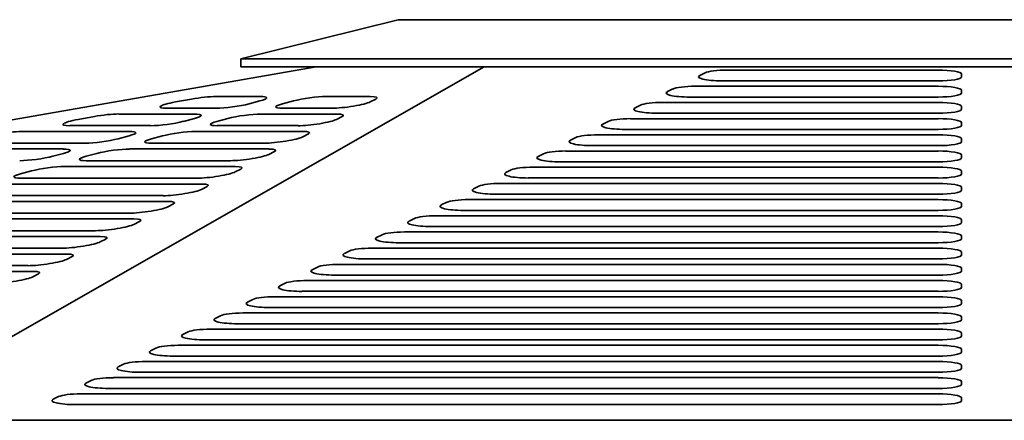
# Model space of a CAD drawing. Header units: millimetres. Extents: x 287 to 973, y 252 to 639.
# Tile 5 of 11: x 508 to 633, y 588 to 639. Entities that reach past the tile are written whole.
import ezdxf

# ---------------------------------------------------------------- set-up
doc = ezdxf.new("R2010")
doc.units = ezdxf.units.MM
doc.header["$LTSCALE"] = 3
doc.layers.add('Krawędzie widoczne(ISO)', color=7, linetype='Continuous', lineweight=35, true_color=0x262659)

msp = doc.modelspace()

# ---------------------------------------------------------------- linework, layer by layer
at = {"layer": 'Krawędzie widoczne(ISO)'}
for p, q in [((536, 634), (556, 639)), ((704, 639), (556, 639)), ((536, 634), (724, 634)), ((536, 633), (536, 634)), ((287.5, 588), (545.59, 633)), ((566.96, 633), (488.13, 588)), ((536, 633), (724, 633)), ((594.43, 631.9), (595.12, 632.24)), ((597.95, 632.59), (624.79, 632.59)), ((624.79, 631.21), (597.27, 631.21)), ((627.79, 632.07), (627.79, 631.73)), ((590.32, 629.84), (591, 630.18)), ((593.84, 630.53), (624.79, 630.53)), ((627.79, 630.01), (627.79, 629.67)), ((527.64, 628.53), (529.71, 628.9)), ((532.81, 629.22), (538.39, 629.22)), ((538.42, 628.66), (537.03, 628.29)), ((541.28, 628.29), (542.67, 628.66)), ((546.87, 629.22), (552.45, 629.22)), ((553.18, 628.9), (552.46, 628.53)), ((589.72, 628.47), (624.79, 628.47)), ((624.79, 629.15), (593.15, 629.15)), ((532.83, 627.73), (526.58, 627.73)), ((547.56, 627.73), (541.31, 627.73)), ((586.2, 627.77), (586.89, 628.12)), ((627.79, 627.95), (627.79, 627.61)), ((515.26, 626.3), (517.33, 626.67)), ((520.43, 626.99), (530.05, 626.99)), ((530.08, 626.43), (528.69, 626.06)), ((532.94, 626.06), (534.33, 626.43)), ((538.53, 626.99), (548.15, 626.99)), ((548.88, 626.67), (548.16, 626.3)), ((582.09, 625.71), (582.77, 626.06)), ((585.61, 626.4), (624.79, 626.4)), ((624.79, 627.09), (589.04, 627.09)), ((627.79, 625.89), (627.79, 625.55)), ((508.05, 624.76), (521.71, 624.76)), ((524.49, 625.51), (514.2, 625.51)), ((530.19, 624.76), (543.85, 624.76)), ((543.27, 625.51), (532.97, 625.51)), ((624.79, 625.03), (584.92, 625.03)), ((521.75, 624.21), (520.36, 623.84)), ((524.6, 623.84), (525.99, 624.21)), ((544.58, 624.45), (543.86, 624.07)), ((577.97, 623.65), (578.66, 624)), ((581.49, 624.34), (624.79, 624.34)), ((627.79, 623.83), (627.79, 623.48)), ((495.67, 622.54), (513.37, 622.54)), ((516.15, 623.28), (501.82, 623.28)), ((521.85, 622.54), (539.55, 622.54)), ((538.97, 623.28), (524.63, 623.28)), ((540.28, 622.22), (539.56, 621.85)), ((577.38, 622.28), (624.79, 622.28)), ((624.79, 622.97), (580.81, 622.97)), ((513.41, 621.98), (512.02, 621.61)), ((516.26, 621.61), (517.65, 621.98)), ((534.67, 621.05), (516.29, 621.05)), ((573.86, 621.59), (574.54, 621.93)), ((624.79, 620.91), (576.69, 620.91)), ((627.79, 621.77), (627.79, 621.42)), ((507.92, 619.38), (509.31, 619.75)), ((513.51, 620.31), (535.26, 620.31)), ((535.98, 619.99), (535.27, 619.62)), ((569.74, 619.53), (570.43, 619.87)), ((573.26, 620.22), (624.79, 620.22)), ((627.79, 619.71), (627.79, 619.36)), ((530.37, 618.82), (507.96, 618.82)), ((624.79, 618.85), (572.58, 618.85)), ((505.18, 618.08), (530.96, 618.08)), ((531.68, 617.76), (530.97, 617.39)), ((565.63, 617.47), (566.31, 617.81)), ((569.15, 618.16), (624.79, 618.16)), ((627.79, 617.64), (627.79, 617.3)), ((496.84, 615.85), (526.66, 615.85)), ((526.07, 616.6), (499.62, 616.6)), ((565.03, 616.1), (624.79, 616.1)), ((624.79, 616.79), (568.46, 616.79)), ((527.39, 615.54), (526.67, 615.16)), ((561.51, 615.41), (562.2, 615.75)), ((624.79, 614.72), (564.35, 614.72)), ((627.79, 615.58), (627.79, 615.24)), ((488.5, 613.63), (522.36, 613.63)), ((521.77, 614.37), (491.28, 614.37)), ((523.09, 613.31), (522.37, 612.94)), ((557.4, 613.35), (558.08, 613.69)), ((560.92, 614.04), (624.79, 614.04)), ((627.79, 613.52), (627.79, 613.18)), ((517.48, 612.14), (482.94, 612.14)), ((624.79, 612.66), (560.23, 612.66)), ((480.16, 611.4), (518.06, 611.4)), ((518.79, 611.08), (518.07, 610.71)), ((553.28, 611.28), (553.97, 611.63)), ((556.81, 611.98), (624.79, 611.98)), ((627.79, 611.46), (627.79, 611.12)), ((513.18, 609.91), (474.6, 609.92)), ((549.17, 609.22), (549.85, 609.57)), ((552.69, 609.92), (624.79, 609.92)), ((624.79, 610.6), (556.12, 610.6)), ((471.82, 609.17), (513.76, 609.17)), ((514.49, 608.85), (513.77, 608.48)), ((624.79, 608.54), (552, 608.54)), ((627.79, 609.4), (627.79, 609.06)), ((508.88, 607.69), (466.26, 607.69)), ((545.05, 607.16), (545.74, 607.51)), ((548.58, 607.85), (624.79, 607.85)), ((627.79, 607.34), (627.79, 607)), ((463.48, 606.95), (509.47, 606.94)), ((510.19, 606.63), (509.48, 606.26)), ((544.46, 605.79), (624.79, 605.79)), ((624.79, 606.48), (547.89, 606.48)), ((540.94, 605.1), (541.62, 605.44)), ((627.79, 605.28), (627.79, 604.93)), ((536.82, 603.04), (537.51, 603.38)), ((540.35, 603.73), (624.79, 603.73)), ((624.79, 604.42), (543.77, 604.42)), ((624.79, 602.36), (539.66, 602.36)), ((627.79, 603.22), (627.79, 602.87)), ((532.71, 600.98), (533.39, 601.32)), ((536.23, 601.67), (624.79, 601.67)), ((627.79, 601.15), (627.79, 600.81)), ((532.12, 599.61), (624.79, 599.61)), ((624.79, 600.3), (535.55, 600.3)), ((528.59, 598.92), (529.28, 599.26)), ((627.79, 599.09), (627.79, 598.75)), ((524.48, 596.86), (525.16, 597.2)), ((528, 597.55), (624.79, 597.55)), ((624.79, 598.23), (531.43, 598.23)), ((627.79, 597.03), (627.79, 596.69)), ((624.79, 596.17), (527.32, 596.17)), ((520.36, 594.79), (521.05, 595.14)), ((523.89, 595.49), (624.79, 595.49)), ((627.79, 594.97), (627.79, 594.63)), ((519.77, 593.43), (624.79, 593.43)), ((624.79, 594.11), (523.2, 594.11)), ((516.25, 592.73), (516.93, 593.08)), ((624.79, 592.05), (519.09, 592.05)), ((627.79, 592.91), (627.79, 592.57)), ((512.09, 590.67), (512.77, 591.02)), ((515.61, 591.36), (624.79, 591.36)), ((627.79, 590.85), (627.79, 590.51)), ((624.79, 589.99), (514.92, 589.99)), ((771.87, 588), (488.13, 588))]:
    msp.add_line(p, q, dxfattribs=at)
for centre, major_axis, ratio, start_param, end_param in [((597.95, 632.07), (-3, 0), 0.171768, 4.712389, 5.952847), ((624.79, 632.07), (3, 0), 0.171768, 6.283185, 7.853981), ((597.27, 631.73), (-3, 0), 0.171768, 5.952847, 7.853981), ((624.79, 631.73), (3, 0), 0.171768, 4.712389, 6.283185), ((593.15, 629.67), (-3, 0), 0.171768, 5.952847, 7.853981), ((593.84, 630.01), (-3, 0), 0.171768, 4.712389, 5.952847), ((624.79, 630.01), (3, 0), 0.171768, 6.283185, 7.853981), ((624.79, 629.67), (3, 0), 0.171768, 4.712389, 6.283185), ((528.66, 628.29), (-2.97, -0.4), 0.131244, 5.044383, 7.059671), ((530.72, 628.66), (2.97, 0.4), 0.131244, 0.776486, 1.902791), ((536.3, 628.66), (2.97, 0.4), 0.131244, 5.488875, 7.059671), ((544.79, 628.66), (2.97, 0.4), 0.131244, 0.776486, 2.347282), ((549.65, 628.29), (2.97, 0.4), 0.131244, 3.918078, 5.933366), ((550.36, 628.66), (2.97, 0.4), 0.131244, 5.933366, 7.059671), ((589.72, 627.95), (-3, 0), 0.171768, 4.712389, 5.952847), ((624.79, 627.95), (3, 0), 0.171768, 6.283185, 7.853981), ((534.91, 628.29), (-2.97, -0.4), 0.131244, 0.776486, 2.347282), ((543.4, 628.29), (-2.97, -0.4), 0.131244, 5.488875, 7.059671), ((589.04, 627.61), (-3, 0), 0.171768, 5.952847, 7.853981), ((624.79, 627.61), (3, 0), 0.171768, 4.712389, 6.283185), ((516.28, 626.06), (-2.97, -0.4), 0.131244, 5.044383, 7.059671), ((518.34, 626.44), (2.97, 0.4), 0.131244, 0.776486, 1.902791), ((526.57, 626.06), (-2.97, -0.4), 0.131244, 0.776486, 2.347282), ((527.96, 626.43), (2.97, 0.4), 0.131244, 5.488875, 7.059671), ((535.06, 626.06), (-2.97, -0.4), 0.131244, 5.488875, 7.059671), ((536.45, 626.43), (2.97, 0.4), 0.131244, 0.776486, 2.347282), ((545.35, 626.06), (2.97, 0.4), 0.131244, 3.918078, 5.933366), ((546.07, 626.43), (2.97, 0.4), 0.131244, 5.933366, 7.059671), ((585.61, 625.89), (-3, 0), 0.171768, 4.712389, 5.952847), ((624.79, 625.89), (3, 0), 0.171768, 6.283185, 7.853981), ((505.96, 624.21), (2.97, 0.4), 0.131244, 0.776486, 1.902791), ((519.62, 624.21), (2.97, 0.4), 0.131244, 5.488875, 7.059671), ((528.11, 624.21), (2.97, 0.4), 0.131244, 0.776486, 2.347282), ((541.77, 624.21), (2.97, 0.4), 0.131244, 5.933366, 7.059671), ((584.92, 625.55), (-3, 0), 0.171768, 5.952847, 7.853981), ((624.79, 625.55), (3, 0), 0.171768, 4.712389, 6.283185), ((518.23, 623.84), (-2.97, -0.4), 0.131244, 0.776486, 2.347282), ((526.72, 623.84), (-2.97, -0.4), 0.131244, 5.488875, 7.059671), ((541.05, 623.84), (2.97, 0.4), 0.131244, 3.918078, 5.933366), ((580.81, 623.48), (-3, 0), 0.171768, 5.952847, 7.853981), ((581.49, 623.83), (-3, 0), 0.171768, 4.712389, 5.952847), ((624.79, 623.83), (3, 0), 0.171768, 6.283185, 7.853981), ((624.79, 623.48), (3, 0), 0.171768, 4.712389, 6.283185), ((511.28, 621.98), (2.97, 0.4), 0.131244, 5.488875, 7.059671), ((519.77, 621.98), (2.97, 0.4), 0.131244, 0.776486, 2.347282), ((537.47, 621.98), (2.97, 0.4), 0.131244, 5.933366, 7.059671), ((577.38, 621.77), (-3, 0), 0.171768, 4.712389, 5.952847), ((624.79, 621.77), (3, 0), 0.171768, 6.283185, 7.853981), ((509.9, 621.61), (-2.97, -0.4), 0.131244, 0.776486, 2.347282), ((518.38, 621.61), (-2.97, -0.4), 0.131244, 5.488875, 7.059671), ((536.75, 621.61), (2.97, 0.4), 0.131244, 3.918078, 5.933366), ((576.69, 621.42), (-3, 0), 0.171768, 5.952847, 7.853981), ((624.79, 621.42), (3, 0), 0.171768, 4.712389, 6.283185), ((511.43, 619.75), (2.97, 0.4), 0.131244, 0.776486, 2.347282), ((532.46, 619.38), (2.97, 0.4), 0.131244, 3.918078, 5.933366), ((533.17, 619.75), (2.97, 0.4), 0.131244, 5.933366, 7.059671), ((573.26, 619.71), (-3, 0), 0.171768, 4.712389, 5.952847), ((624.79, 619.71), (3, 0), 0.171768, 6.283185, 7.853981), ((510.04, 619.38), (-2.97, -0.4), 0.131244, 5.488875, 7.059671), ((572.58, 619.36), (-3, 0), 0.171768, 5.952847, 7.853981), ((624.79, 619.36), (3, 0), 0.171768, 4.712389, 6.283185), ((528.16, 617.15), (2.97, 0.4), 0.131244, 3.918078, 5.933366), ((528.87, 617.52), (2.97, 0.4), 0.131244, 5.933366, 7.059671), ((568.46, 617.3), (-3, 0), 0.171768, 5.952847, 7.853981), ((569.15, 617.64), (-3, 0), 0.171768, 4.712389, 5.952847), ((624.79, 617.64), (3, 0), 0.171768, 6.283185, 7.853981), ((624.79, 617.3), (3, 0), 0.171768, 4.712389, 6.283185), ((524.57, 615.3), (2.97, 0.4), 0.131244, 5.933366, 7.059671), ((565.03, 615.58), (-3, 0), 0.171768, 4.712389, 5.952847), ((624.79, 615.58), (3, 0), 0.171768, 6.283185, 7.853981), ((523.86, 614.93), (2.97, 0.4), 0.131244, 3.918078, 5.933366), ((564.35, 615.24), (-3, 0), 0.171768, 5.952847, 7.853981), ((624.79, 615.24), (3, 0), 0.171768, 4.712389, 6.283185), ((520.28, 613.07), (2.97, 0.4), 0.131244, 5.933366, 7.059671), ((560.23, 613.18), (-3, 0), 0.171768, 5.952847, 7.853981), ((560.92, 613.52), (-3, 0), 0.171768, 4.712389, 5.952847), ((624.79, 613.52), (3, 0), 0.171768, 6.283185, 7.853981), ((519.56, 612.7), (2.97, 0.4), 0.131244, 3.918078, 5.933366), ((624.79, 613.18), (3, 0), 0.171768, 4.712389, 6.283185), ((515.98, 610.84), (2.97, 0.4), 0.131244, 5.933366, 7.059671), ((556.12, 611.12), (-3, 0), 0.171768, 5.952847, 7.853981), ((556.81, 611.46), (-3, 0), 0.171768, 4.712389, 5.952847), ((624.79, 611.46), (3, 0), 0.171768, 6.283185, 7.853981), ((624.79, 611.12), (3, 0), 0.171768, 4.712389, 6.283185), ((515.26, 610.47), (2.97, 0.4), 0.131244, 3.918078, 5.933366), ((552.69, 609.4), (-3, 0), 0.171768, 4.712389, 5.952847), ((624.79, 609.4), (3, 0), 0.171768, 6.283185, 7.853981), ((510.96, 608.24), (2.97, 0.4), 0.131244, 3.918078, 5.933366), ((511.68, 608.61), (2.97, 0.4), 0.131244, 5.933366, 7.059671), ((552, 609.06), (-3, 0), 0.171768, 5.952847, 7.853981), ((624.79, 609.06), (3, 0), 0.171768, 4.712389, 6.283185), ((547.89, 607), (-3, 0), 0.171768, 5.952847, 7.853981), ((548.58, 607.34), (-3, 0), 0.171768, 4.712389, 5.952847), ((624.79, 607.34), (3, 0), 0.171768, 6.283185, 7.853981), ((506.67, 606.02), (2.97, 0.4), 0.131244, 3.918078, 5.933366), ((507.38, 606.39), (2.97, 0.4), 0.131244, 5.933366, 7.059671), ((544.46, 605.28), (-3, 0), 0.171768, 4.712389, 5.952847), ((624.79, 607), (3, 0), 0.171768, 4.712389, 6.283185), ((624.79, 605.28), (3, 0), 0.171768, 6.283185, 7.853981), ((543.77, 604.93), (-3, 0), 0.171768, 5.952847, 7.853981), ((624.79, 604.93), (3, 0), 0.171768, 4.712389, 6.283185), ((540.35, 603.22), (-3, 0), 0.171768, 4.712389, 5.952847), ((624.79, 603.22), (3, 0), 0.171768, 6.283185, 7.853981), ((539.66, 602.87), (-3, 0), 0.171768, 5.952847, 7.853981), ((624.79, 602.87), (3, 0), 0.171768, 4.712389, 6.283185), ((535.55, 600.81), (-3, 0), 0.171768, 5.952847, 7.853981), ((536.23, 601.15), (-3, 0), 0.171768, 4.712389, 5.952847), ((624.79, 601.15), (3, 0), 0.171768, 6.283185, 7.853981), ((624.79, 600.81), (3, 0), 0.171768, 4.712389, 6.283185), ((532.12, 599.09), (-3, 0), 0.171768, 4.712389, 5.952847), ((624.79, 599.09), (3, 0), 0.171768, 6.283185, 7.853981), ((531.43, 598.75), (-3, 0), 0.171768, 5.952847, 7.853981), ((624.79, 598.75), (3, 0), 0.171768, 4.712389, 6.283185), ((528, 597.03), (-3, 0), 0.171768, 4.712389, 5.952847), ((624.79, 597.03), (3, 0), 0.171768, 6.283185, 7.853981), ((527.32, 596.69), (-3, 0), 0.171768, 5.952847, 7.853981), ((624.79, 596.69), (3, 0), 0.171768, 4.712389, 6.283185), ((523.2, 594.63), (-3, 0), 0.171768, 5.952847, 7.853981), ((523.89, 594.97), (-3, 0), 0.171768, 4.712389, 5.952847), ((624.79, 594.97), (3, 0), 0.171768, 6.283185, 7.853981), ((624.79, 594.63), (3, 0), 0.171768, 4.712389, 6.283185), ((519.77, 592.91), (-3, 0), 0.171768, 4.712389, 5.952847), ((624.79, 592.91), (3, 0), 0.171768, 6.283185, 7.853981), ((519.09, 592.57), (-3, 0), 0.171768, 5.952847, 7.853981), ((624.79, 592.57), (3, 0), 0.171768, 4.712389, 6.283185), ((515.61, 590.85), (-3, 0), 0.171768, 4.712389, 5.952847), ((624.79, 590.85), (3, 0), 0.171768, 6.283185, 7.853981), ((514.92, 590.51), (-3, 0), 0.171768, 5.952847, 7.853981), ((624.79, 590.51), (3, 0), 0.171768, 4.712389, 6.283185)]:
    msp.add_ellipse(centre, major_axis=major_axis, ratio=ratio, start_param=start_param, end_param=end_param, dxfattribs=at)

doc.saveas('drawing.dxf')
